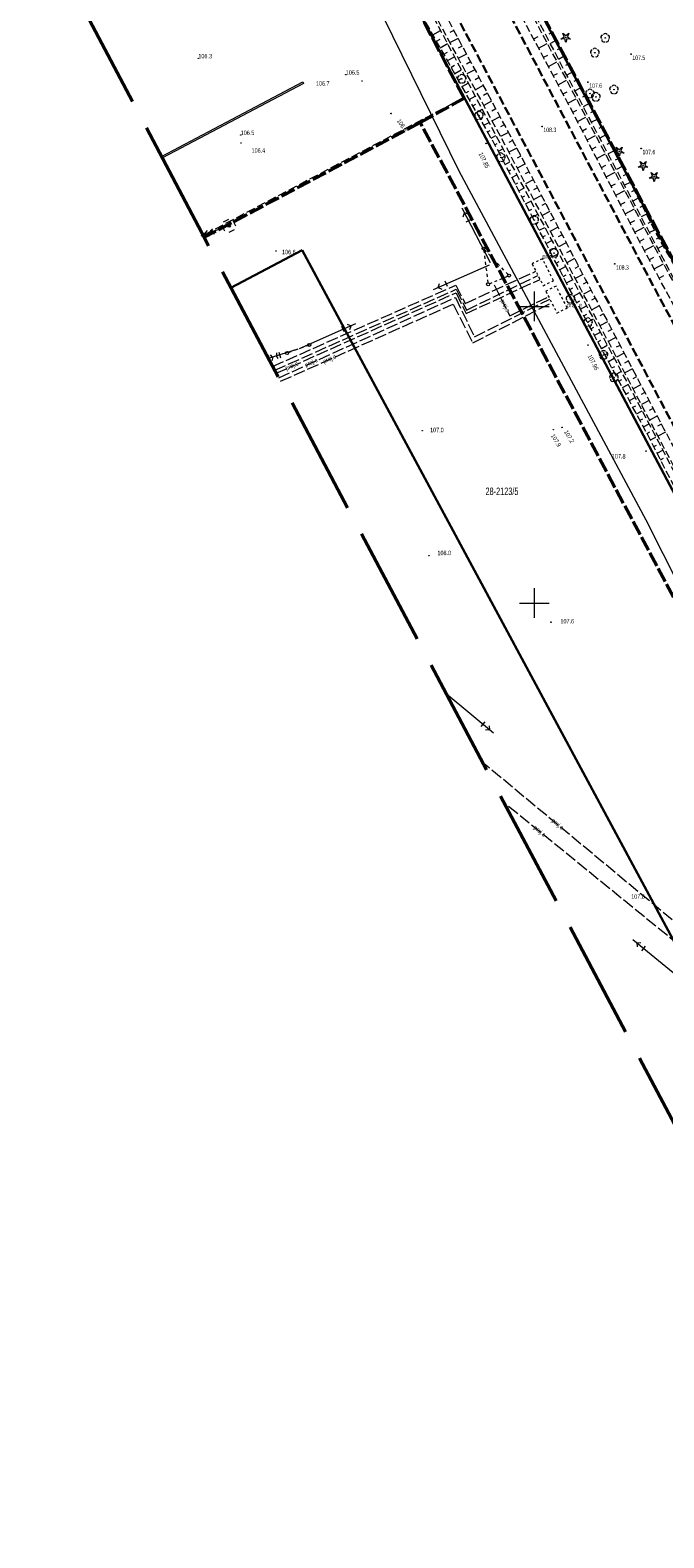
# Model space of a CAD drawing. Header units: metres. Extents: x 7529521 to 7531797, y 5723878 to 5728074.
# Tile 68 of 90: x 7529865 to 7529972, y 5727092 to 5727347. Entities that reach past the tile are written whole.
import ezdxf
from ezdxf.enums import TextEntityAlignment as Align

# ---------------------------------------------------------------- set-up
doc = ezdxf.new("R2010")
doc.units = ezdxf.units.M
for name, pattern in [('11', [3, 2.5, -0.5]), ('2_BUIB02_02', [0]), ('4_SUPE_01', [0]), ('4_SUPE_P_01', [2.5, 2, -0.5]), ('4_SUPT_01', [0]), ('4_SUSM03_02', [0]), ('4_SUUS_P_13', [0.8, 0.4, -0.4]), ('GDE', [0]), ('GUK', [2, 1.5, -0.5]), ('GUZ', [1, 0.5, -0.5]), ('L_0_05', [1.75, 1.25, -0.5]), ('L_0_06', [2, 1.5, -0.5]), ('L_0_09', [2.5, 2, -0.5])]:
    doc.linetypes.add(name, pattern=pattern)
doc.layers.get('0').update_dxf_attribs({"color": 252})
for name, color, linetype, lineweight in [('BUIB_L_1', 252, 'Continuous', 18), ('Dzialki', 80, 'GDE', 30), ('jezdnia', 252, 'L_0_06', 18), ('k', 252, 'Continuous', 18), ('Kontury', 252, 'GUK', 18), ('MPZP', 130, '11', 40), ('Numery_dzialek', 80, 'Continuous', 30), ('OBOP_T_1', 74, 'Continuous', 18), ('RTPW_T_0', 252, 'Continuous', 15), ('RTPW_T_1', 252, 'Continuous', 15), ('skarpa nieumocniona', 252, 'L_0_05', 18), ('SUPE_L_1', 240, '4_SUPE_01', 18), ('SUPE_L_2', 240, '4_SUPE_01', 18), ('SUPP_E_T_2', 240, 'Continuous', 15), ('SUPP_L_2', 240, '4_SUPE_P_01', 18), ('SUPS_E_T_2', 240, 'Continuous', 18), ('SUPS_L_2', 240, '4_SUUS_P_13', 18), ('SUPT_L_0', 30, '4_SUPT_01', 18), ('SUSM_L_4', 252, 'Continuous', 18), ('SUSM_L_5', 252, 'Continuous', 18), ('SUSM_T_3', 252, 'Continuous', 18), ('SUUE_T_0', 7, 'Continuous', 18), ('Uzytki', 252, 'GUZ', 18), ('wysokosci_naturalne', 7, 'Continuous', 18)]:
    doc.layers.add(name, color=color, linetype=linetype, lineweight=lineweight)
doc.layers.add('zakres', color=7, linetype='L_0_09', lineweight=50, true_color=0xff05ff)
doc.styles.get("Standard").update_dxf_attribs({"font": 'arial.ttf'})

# ---------------------------------------------------------------- blocks, each defined once
blk = doc.blocks.new('2_OBOP02_01')
at = {"linetype": 'Continuous'}
blk.add_circle((0, 0), 0.045, dxfattribs=at)
for centre, start, end in [((-0.36, 0.12), 102.1445, 221.86), ((0, 0.38), 30.1401, 149.8599), ((0.36, 0.12), 318.14, 77.8555), ((-0.22, -0.3), 174.1482, 293.8542), ((0.22, -0.3), 246.1458, 5.8518)]:
    blk.add_arc(centre, 0.375, start, end, dxfattribs=at)
blk = doc.blocks.new('2_RTPW02')
at = {"linetype": 'Continuous'}
blk.add_circle((0, 0), 0.045, dxfattribs=at)
blk = doc.blocks.new('2_RTPW01')
at = {"linetype": 'Continuous'}
blk.add_circle((0, 0), 0.045, dxfattribs=at)
blk = doc.blocks.new('4_SUSM04_01')
at = {"linetype": 'Continuous'}
blk.add_circle((0, 0), 0.25, dxfattribs=at)
blk = doc.blocks.new('4_SUUS10')
at = {"linetype": 'Continuous'}
for p, q in [((-1, -0.5), (-1, 0.5)), ((-0.5, 1), (0.5, 1)), ((1, 0.5), (1, -0.5)), ((0.5, -1), (-0.5, -1))]:
    blk.add_line(p, q, dxfattribs=at)
blk.add_circle((0, 0), 0.0326, dxfattribs=at)
blk = doc.blocks.new('OBOP01_01')
at = {"linetype": 'Continuous', "lineweight": 18}
blk.add_hatch(color=0, dxfattribs=at).paths.add_polyline_path([(0, -0.1, 1), (0, 0.1, 1)])
at = {"color": 0, "linetype": 'Continuous', "lineweight": 18, "flags": 128}
blk.add_lwpolyline([(0, -1.74), (-0.35, -0.48), (-1.65, -0.54), (-0.57, 0.18), (-1.02, 1.4), (0, 0.6), (1.02, 1.4), (0.57, 0.18), (1.65, -0.54), (0.35, -0.48), (0, -1.74)], dxfattribs=at)
at = {"color": 0, "linetype": 'Continuous', "lineweight": 18}
blk.add_circle((0, 0), 0.1, dxfattribs=at)
blk = doc.blocks.new('OBOP02_01')
at = {"linetype": 'Continuous', "lineweight": 18}
blk.add_hatch(color=0, dxfattribs=at).paths.add_polyline_path([(0, -0.1, 1), (0, 0.1, 1)])
at = {"color": 0, "linetype": 'Continuous', "lineweight": 18}
blk.add_circle((0, 0), 0.1, dxfattribs=at)
for centre, radius, start, end in [((-0.77, 0.25), 0.7, 101.6336, 222.6627), ((0, 0.8), 0.7, 29.8459, 150.1541), ((0.77, 0.25), 0.7, 317.3373, 78.3664), ((-0.46, -0.64), 0.71, 174.3693, 292.5572), ((0.46, -0.64), 0.71, 247.4428, 5.6307)]:
    blk.add_arc(centre, radius, start, end, dxfattribs=at)
blk = doc.blocks.new('RTPW01')
at = {"linetype": 'Continuous', "lineweight": 13}
blk.add_hatch(color=0, dxfattribs=at).paths.add_polyline_path([(0, -0.09, 1), (0, 0.09, 1)])
at = {"color": 0, "linetype": 'Continuous', "lineweight": 13}
blk.add_circle((0, 0), 0.0906, dxfattribs=at)

msp = doc.modelspace()

# ---------------------------------------------------------------- linework, layer by layer
msp.add_lwpolyline([(7529939.26, 5727226.97), (7529939.26, 5727226.97)])
msp.add_lwpolyline([(7529939.26, 5727226.97), (7529939.26, 5727226.97)])
at = {"layer": 'BUIB_L_1', "linetype": '2_BUIB02_02'}
for p, q in [((7529887.2, 5727325.28), (7529910.98, 5727337.84)), ((7529911.11, 5727337.59), (7529887.34, 5727325.03)), ((7529910.98, 5727337.84), (7529911.11, 5727337.59))]:
    msp.add_line(p, q, dxfattribs=at)
at = {"layer": 'Dzialki'}
for p, q in [((7530026.26, 5727168.86), (7529883.55, 5727438.51)), ((7529949.89, 5727351.73), (7529994.15, 5727268.45)), ((7529898.9, 5727303.12), (7529910.86, 5727309.49)), ((7529910.86, 5727309.49), (7530070.86, 5727011.8))]:
    msp.add_line(p, q, dxfattribs=at)
at = {"layer": 'jezdnia', "color": 251, "lineweight": 30, "flags": 128}
for points in [[(7530249.74, 5726774.91), (7530238.97, 5726795.03), (7530227.73, 5726816.2), (7530211.17, 5726847.69), (7530209.64, 5726850.47), (7530207.76, 5726854.05), (7530192.02, 5726883.78), (7530183.97, 5726898.95), (7530171.46, 5726922.68), (7530157.86, 5726948.23), (7530144.92, 5726972.76), (7530131.87, 5726997.33), (7530119.38, 5727020.86), (7530101.01, 5727055.65), (7530091.95, 5727072.8), (7530088.26, 5727079.82), (7530081.04, 5727093.4), (7530069.61, 5727115.07), (7530057.57, 5727137.9), (7530044.71, 5727162.33), (7530031.59, 5727187.1), (7530018.34, 5727212.06), (7530007.67, 5727232.32), (7529994.99, 5727256.31), (7529991.76, 5727262.47), (7529988.37, 5727268.84), (7529980.42, 5727283.93), (7529967.15, 5727308.88), (7529954.85, 5727332.14), (7529942.09, 5727356.32), (7529930.86, 5727377.61), (7529915.18, 5727407.25), (7529903.89, 5727428.55), (7529894.26, 5727446.69), (7529880.14, 5727473.23)], [(7530242.27, 5726771.9), (7530231.79, 5726791.68), (7530220.68, 5726812.63), (7530202.29, 5726847.46), (7530185.04, 5726879.79), (7530176.71, 5726895.54), (7530164.42, 5726918.67), (7530150.89, 5726944.21), (7530137.74, 5726969.2), (7530124.84, 5726993.45), (7530112.58, 5727016.63), (7530108.22, 5727024.86), (7530105.48, 5727030.02), (7530093.95, 5727051.8), (7530073.89, 5727089.79), (7530062.53, 5727111.3), (7530050.49, 5727134.16), (7530037.72, 5727158.24), (7530024.4, 5727183.4), (7530011.32, 5727208.1), (7530000.48, 5727228.7), (7529987.91, 5727252.49), (7529973.3, 5727280.18), (7529960.06, 5727305.23), (7529947.76, 5727328.46), (7529935.05, 5727352.46), (7529923.63, 5727374.14), (7529908.05, 5727403.56), (7529896.96, 5727424.57), (7529891.02, 5727435.64), (7529887.4, 5727442.66), (7529880.11, 5727456.35), (7529873.09, 5727469.59)]]:
    msp.add_lwpolyline(points, dxfattribs=at)
at = {"layer": 'k', "linetype": 'Continuous', "lineweight": 18, "flags": 128}
for points in [[(7529950, 5727297.5), (7529950, 5727302.5)], [(7529947.5, 5727300), (7529952.5, 5727300)], [(7529950, 5727247.5), (7529950, 5727252.5)], [(7529947.5, 5727250), (7529952.5, 5727250)]]:
    msp.add_lwpolyline(points, dxfattribs=at)
at = {"layer": 'Kontury'}
for p, q in [((7529933.55, 5727344.03), (7529883.55, 5727438.51)), ((7529949.89, 5727351.73), (7529994.15, 5727268.45)), ((7529938.21, 5727335.23), (7529933.55, 5727344.03)), ((7529938.21, 5727335.23), (7529894.22, 5727311.95)), ((7530026.26, 5727168.86), (7529938.21, 5727335.23)), ((7529898.9, 5727303.12), (7529910.86, 5727309.49)), ((7529910.86, 5727309.49), (7530070.86, 5727011.8))]:
    msp.add_line(p, q, dxfattribs=at)
at = {"layer": 'MPZP'}
for points in [[(7529734, 5727757.72), (7529748.65, 5727733.92), (7529757.94, 5727716.34), (7529815.49, 5727609.14), (7529862.66, 5727519.93), (7529885.94, 5727475.22), (7529924.91, 5727399.13), (7529950.08, 5727351.58), (7529994.41, 5727268.31), (7530012.9, 5727233.03), (7530025.43, 5727235.53), (7530024.85, 5727266.42), (7530016.16, 5727335.1)], [(7529930.79, 5727330.98), (7529938.19, 5727335.09), (7529919.77, 5727369.93), (7529878.96, 5727446.93), (7529849.38, 5727502.63), (7529826.25, 5727546.7), (7529777.19, 5727639.72), (7529755.11, 5727681.97)], [(7530187.43, 5726846.62), (7530186.04, 5726849.48), (7530162.25, 5726892.49), (7530099.06, 5727015.36), (7529930.79, 5727330.98), (7529894.38, 5727311.65)]]:
    msp.add_lwpolyline(points, dxfattribs=at)
at = {"layer": 'skarpa nieumocniona', "color": 252, "lineweight": 18, "flags": 128}
for points in [[(7529990.75, 5727270.8), (7529991.1, 5727269.58), (7529989.76, 5727269.69), (7529981.66, 5727284.96), (7529968.42, 5727309.6), (7529956.4, 5727332.85), (7529943.52, 5727357.04), (7529932.32, 5727378.32), (7529916.68, 5727408.01), (7529905.34, 5727429.09), (7529892.28, 5727453.58), (7529881.53, 5727473.69), (7529883.15, 5727474.73), (7529893.81, 5727454.64), (7529907.78, 5727430.14), (7529918.04, 5727408.78), (7529933.92, 5727379.2), (7529945, 5727357.97), (7529957.9, 5727333.39), (7529969.96, 5727310.55), (7529983.13, 5727285.64)], [(7529983.44, 5727285.94), (7529970.26, 5727310.78), (7529958.27, 5727333.6), (7529945.5, 5727358.1), (7529934.19, 5727379.3), (7529918.55, 5727409.13), (7529908.61, 5727430.49), (7529900.32, 5727446.49), (7529894.3, 5727455), (7529884.03, 5727475.04), (7529885.98, 5727473.4), (7529895.32, 5727455.57), (7529905.48, 5727449.97), (7529909.83, 5727431.37), (7529919.57, 5727409.58), (7529935.25, 5727380.05), (7529946.47, 5727357.96), (7529959.36, 5727334.18), (7529971.16, 5727311.05), (7529985.14, 5727286.83), (7529992.81, 5727270.94), (7529992.09, 5727270.12), (7529991.34, 5727270.99)], [(7529893.62, 5727423.01), (7529905.03, 5727401.81), (7529919.97, 5727373.58), (7529931.87, 5727350.91), (7529944.62, 5727326.72), (7529956.98, 5727303.5), (7529970.14, 5727278.63), (7529984.72, 5727250.64), (7529997.32, 5727227.36), (7530008.61, 5727206.09), (7530021.21, 5727181.97), (7530034.96, 5727156.39), (7530047.53, 5727132.51), (7530059.48, 5727109.73), (7530070.64, 5727088.27), (7530090.89, 5727050.03), (7530101.65, 5727028.35), (7530101.41, 5727027.38), (7530100.31, 5727029.44), (7530089.93, 5727049.43), (7530069.8, 5727087.74), (7530058.45, 5727109.15), (7530046.1, 5727131.89), (7530034.11, 5727155.85), (7530019.93, 5727181.53), (7530007.42, 5727205.34), (7529995.44, 5727227.41), (7529983.61, 5727250.06), (7529969.01, 5727278.5), (7529955.89, 5727303.01), (7529943.76, 5727326.51), (7529930.51, 5727350.04), (7529918.58, 5727373.45), (7529903.32, 5727400.53), (7529892.77, 5727422.66), (7529886.54, 5727434.33), (7529887.02, 5727434.73), (7529887.76, 5727434.07)], [(7529895.61, 5727424.12), (7529906.99, 5727402.7), (7529922.29, 5727373.53), (7529933.54, 5727351.9), (7529946.4, 5727327.87), (7529958.63, 5727304.49), (7529971.78, 5727279.42), (7529986.51, 5727251.6), (7529999.11, 5727228.18), (7530010.23, 5727207.17), (7530023.05, 5727182.83), (7530036.72, 5727157.41), (7530049.25, 5727133.51), (7530061.15, 5727110.67), (7530072.48, 5727089.25), (7530092.63, 5727051.03), (7530103.79, 5727029.91), (7530104.03, 5727028.79), (7530102.47, 5727028.89), (7530091.22, 5727050.24), (7530071, 5727088.57), (7530059.88, 5727109.85), (7530047.8, 5727132.76), (7530035.27, 5727156.66), (7530021.63, 5727182.11), (7530008.98, 5727206.48), (7529997.77, 5727227.51), (7529985.05, 5727251.09), (7529970.43, 5727278.88), (7529957.4, 5727303.71), (7529945.12, 5727327.13), (7529932.24, 5727351.06), (7529920.55, 5727373.54), (7529905.36, 5727402.01), (7529894.06, 5727423.19), (7529888.05, 5727434.42), (7529887.99, 5727435.31), (7529889.02, 5727435.54)]]:
    msp.add_lwpolyline(points, close=True, dxfattribs=at)
at = {"layer": 'skarpa nieumocniona', "color": 252, "linetype": 'Continuous', "lineweight": 18, "flags": 128}
for points in [[(7529932.91, 5727345.78), (7529934.19, 5727346.5)], [(7529933.52, 5727344.69), (7529934.15, 5727345.04)], [(7529936.43, 5727346.5), (7529935.76, 5727346.14)], [(7529937.14, 5727345.18), (7529935.79, 5727344.46)], [(7529949.89, 5727345.08), (7529950.62, 5727345.47)], [(7529952.89, 5727346.12), (7529952.44, 5727345.88)], [(7529934.14, 5727343.6), (7529935.36, 5727344.29)], [(7529934.75, 5727342.51), (7529935.35, 5727342.84)], [(7529937.85, 5727343.86), (7529937.18, 5727343.5)], [(7529938.55, 5727342.53), (7529937.22, 5727341.82)], [(7529950.71, 5727343.53), (7529952.17, 5727344.31)], [(7529951.54, 5727341.99), (7529952.26, 5727342.37)], [(7529953.61, 5727344.8), (7529952.69, 5727344.3)], [(7529954.32, 5727343.48), (7529953.85, 5727343.23)], [(7529935.36, 5727341.42), (7529936.53, 5727342.07)], [(7529935.98, 5727340.33), (7529936.54, 5727340.65)], [(7529936.59, 5727339.24), (7529937.69, 5727339.86)], [(7529939.26, 5727341.21), (7529938.59, 5727340.85)], [(7529939.97, 5727339.89), (7529938.64, 5727339.18)], [(7529952.36, 5727340.45), (7529953.79, 5727341.21)], [(7529955.04, 5727342.16), (7529954.08, 5727341.64)], [(7529955.75, 5727340.84), (7529955.26, 5727340.58)], [(7529937.2, 5727338.15), (7529937.74, 5727338.45)], [(7529937.82, 5727337.06), (7529938.86, 5727337.65)], [(7529940.68, 5727338.57), (7529940.01, 5727338.21)], [(7529953.18, 5727338.9), (7529953.89, 5727339.28)], [(7529954, 5727337.36), (7529955.42, 5727338.11)], [(7529956.47, 5727339.52), (7529955.46, 5727338.98)], [(7529957.18, 5727338.21), (7529956.67, 5727337.93)], [(7529938.43, 5727335.97), (7529938.94, 5727336.26)], [(7529939.04, 5727334.88), (7529940.03, 5727335.44)], [(7529941.38, 5727337.24), (7529940.06, 5727336.53)], [(7529942.09, 5727335.92), (7529941.43, 5727335.57)], [(7529954.83, 5727335.81), (7529955.53, 5727336.19)], [(7529955.65, 5727334.27), (7529957.05, 5727335.01)], [(7529957.9, 5727336.89), (7529956.85, 5727336.32)], [(7529958.61, 5727335.57), (7529958.08, 5727335.28)], [(7529939.66, 5727333.8), (7529940.13, 5727334.06)], [(7529940.27, 5727332.71), (7529941.19, 5727333.23)], [(7529942.8, 5727334.6), (7529941.48, 5727333.89)], [(7529943.51, 5727333.28), (7529942.85, 5727332.92)], [(7529956.47, 5727332.72), (7529957.17, 5727333.08)], [(7529959.32, 5727334.25), (7529958.24, 5727333.66)], [(7529960.01, 5727332.91), (7529959.46, 5727332.64)], [(7529940.88, 5727331.62), (7529941.33, 5727331.87)], [(7529941.5, 5727330.53), (7529942.36, 5727331.01)], [(7529942.11, 5727329.44), (7529942.53, 5727329.67)], [(7529944.21, 5727331.95), (7529942.9, 5727331.25)], [(7529944.92, 5727330.63), (7529944.27, 5727330.28)], [(7529957.27, 5727331.17), (7529958.69, 5727331.9)], [(7529958.08, 5727329.61), (7529958.79, 5727329.98)], [(7529960.69, 5727331.58), (7529959.62, 5727331.03)], [(7529961.37, 5727330.24), (7529960.84, 5727329.97)], [(7529942.73, 5727328.35), (7529943.53, 5727328.8)], [(7529943.34, 5727327.26), (7529943.72, 5727327.48)], [(7529945.63, 5727329.31), (7529944.32, 5727328.61)], [(7529946.34, 5727327.99), (7529945.69, 5727327.64)], [(7529958.88, 5727328.06), (7529960.32, 5727328.8)], [(7529962.05, 5727328.91), (7529961.01, 5727328.38)], [(7529962.73, 5727327.57), (7529962.22, 5727327.31)], [(7529943.94, 5727326.17), (7529944.71, 5727326.56)], [(7529944.51, 5727325.05), (7529944.9, 5727325.26)], [(7529947.03, 5727326.66), (7529945.72, 5727325.97)], [(7529947.73, 5727325.33), (7529947.08, 5727324.99)], [(7529959.69, 5727326.5), (7529960.41, 5727326.88)], [(7529960.49, 5727324.95), (7529961.96, 5727325.71)], [(7529963.42, 5727326.23), (7529962.41, 5727325.72)], [(7529964.1, 5727324.9), (7529963.6, 5727324.64)], [(7529945.09, 5727323.94), (7529945.88, 5727324.35)], [(7529945.66, 5727322.83), (7529946.06, 5727323.04)], [(7529946.23, 5727321.72), (7529947.06, 5727322.15)], [(7529948.42, 5727324), (7529947.12, 5727323.31)], [(7529949.12, 5727322.67), (7529948.47, 5727322.33)], [(7529961.29, 5727323.39), (7529962.03, 5727323.78)], [(7529962.1, 5727321.84), (7529963.59, 5727322.61)], [(7529964.78, 5727323.56), (7529963.81, 5727323.06)], [(7529965.46, 5727322.22), (7529964.98, 5727321.98)], [(7529946.81, 5727320.61), (7529947.23, 5727320.83)], [(7529947.38, 5727319.5), (7529948.23, 5727319.94)], [(7529949.82, 5727321.34), (7529948.51, 5727320.66)], [(7529950.51, 5727320.01), (7529949.86, 5727319.67)], [(7529962.9, 5727320.29), (7529963.65, 5727320.68)], [(7529963.7, 5727318.73), (7529965.23, 5727319.52)], [(7529966.14, 5727320.89), (7529965.2, 5727320.41)], [(7529966.82, 5727319.55), (7529966.36, 5727319.32)], [(7529947.95, 5727318.39), (7529948.39, 5727318.61)], [(7529948.53, 5727317.28), (7529949.41, 5727317.73)], [(7529951.21, 5727318.68), (7529949.9, 5727318)], [(7529951.9, 5727317.35), (7529951.25, 5727317.01)], [(7529964.51, 5727317.18), (7529965.28, 5727317.57)], [(7529967.5, 5727318.22), (7529966.6, 5727317.75)], [(7529949.1, 5727316.17), (7529949.55, 5727316.4)], [(7529949.67, 5727315.06), (7529950.58, 5727315.52)], [(7529952.6, 5727316.02), (7529951.3, 5727315.34)], [(7529953.29, 5727314.69), (7529952.64, 5727314.35)], [(7529965.31, 5727315.62), (7529966.86, 5727316.42)], [(7529966.12, 5727314.07), (7529966.9, 5727314.47)], [(7529968.19, 5727316.88), (7529967.74, 5727316.65)], [(7529968.87, 5727315.54), (7529967.99, 5727315.1)], [(7529950.25, 5727313.95), (7529950.71, 5727314.18)], [(7529950.82, 5727312.84), (7529951.75, 5727313.32)], [(7529951.39, 5727311.72), (7529951.87, 5727311.97)], [(7529953.99, 5727313.37), (7529952.69, 5727312.69)], [(7529954.68, 5727312.04), (7529954.03, 5727311.7)], [(7529966.92, 5727312.51), (7529968.5, 5727313.33)], [(7529969.55, 5727314.21), (7529969.12, 5727313.99)], [(7529970.23, 5727312.87), (7529969.39, 5727312.44)], [(7529951.96, 5727310.61), (7529952.93, 5727311.11)], [(7529952.54, 5727309.5), (7529953.03, 5727309.75)], [(7529955.38, 5727310.71), (7529954.08, 5727310.03)], [(7529956.07, 5727309.38), (7529955.43, 5727309.04)], [(7529967.72, 5727310.96), (7529968.52, 5727311.37)], [(7529968.53, 5727309.41), (7529970.12, 5727310.26)], [(7529970.91, 5727311.53), (7529970.5, 5727311.32)], [(7529971.64, 5727310.22), (7529970.81, 5727309.74)], [(7529953.11, 5727308.39), (7529954.1, 5727308.9)], [(7529953.68, 5727307.28), (7529954.19, 5727307.54)], [(7529956.77, 5727308.05), (7529955.47, 5727307.37)], [(7529969.36, 5727307.86), (7529970.15, 5727308.29)], [(7529970.19, 5727306.32), (7529971.75, 5727307.16)], [(7529954.26, 5727306.17), (7529955.27, 5727306.7)], [(7529954.83, 5727305.06), (7529955.35, 5727305.33)], [(7529955.4, 5727303.95), (7529956.45, 5727304.49)], [(7529957.46, 5727306.72), (7529956.82, 5727306.38)], [(7529958.16, 5727305.39), (7529956.87, 5727304.72)], [(7529971.02, 5727304.78), (7529971.79, 5727305.2)], [(7529955.98, 5727302.84), (7529956.5, 5727303.12)], [(7529956.57, 5727301.74), (7529957.61, 5727302.3)], [(7529958.85, 5727304.06), (7529958.21, 5727303.72)], [(7529959.55, 5727302.73), (7529958.26, 5727302.06)], [(7529957.16, 5727300.64), (7529957.68, 5727300.91)], [(7529957.75, 5727299.53), (7529958.78, 5727300.09)], [(7529960.25, 5727301.4), (7529959.6, 5727301.07)], [(7529960.94, 5727300.08), (7529959.66, 5727299.4)], [(7529958.34, 5727298.43), (7529958.85, 5727298.71)], [(7529958.93, 5727297.33), (7529959.95, 5727297.88)], [(7529961.64, 5727298.75), (7529961, 5727298.41)], [(7529962.34, 5727297.42), (7529961.05, 5727296.75)], [(7529959.52, 5727296.23), (7529960.03, 5727296.5)], [(7529960.11, 5727295.13), (7529961.12, 5727295.67)], [(7529960.7, 5727294.02), (7529961.2, 5727294.29)], [(7529963.03, 5727296.09), (7529962.39, 5727295.75)], [(7529963.73, 5727294.76), (7529962.45, 5727294.09)], [(7529961.29, 5727292.92), (7529962.29, 5727293.46)], [(7529961.88, 5727291.82), (7529962.38, 5727292.09)], [(7529964.43, 5727293.43), (7529963.79, 5727293.1)], [(7529965.12, 5727292.11), (7529963.84, 5727291.43)], [(7529962.47, 5727290.72), (7529963.46, 5727291.25)], [(7529963.06, 5727289.62), (7529963.55, 5727289.88)], [(7529963.65, 5727288.51), (7529964.63, 5727289.04)], [(7529965.82, 5727290.78), (7529965.18, 5727290.44)], [(7529966.52, 5727289.45), (7529965.24, 5727288.78)], [(7529964.24, 5727287.41), (7529964.73, 5727287.67)], [(7529964.83, 5727286.31), (7529965.8, 5727286.83)], [(7529967.21, 5727288.12), (7529966.57, 5727287.79)], [(7529967.91, 5727286.79), (7529966.63, 5727286.12)], [(7529965.42, 5727285.21), (7529965.9, 5727285.47)], [(7529966.01, 5727284.11), (7529966.97, 5727284.62)], [(7529968.61, 5727285.46), (7529967.97, 5727285.13)], [(7529969.31, 5727284.14), (7529968.03, 5727283.46)], [(7529966.6, 5727283.01), (7529967.08, 5727283.26)], [(7529967.19, 5727281.9), (7529968.14, 5727282.41)], [(7529970, 5727282.81), (7529969.36, 5727282.47)], [(7529970.7, 5727281.48), (7529969.42, 5727280.81)], [(7529967.78, 5727280.8), (7529968.25, 5727281.05)], [(7529968.37, 5727279.7), (7529969.31, 5727280.2)], [(7529968.96, 5727278.6), (7529969.43, 5727278.85)], [(7529971.4, 5727280.15), (7529970.76, 5727279.82)], [(7529969.54, 5727277.49), (7529970.48, 5727277.97)], [(7529970.11, 5727276.37), (7529970.58, 5727276.62)], [(7529972.09, 5727278.82), (7529970.82, 5727278.15)], [(7529970.68, 5727275.26), (7529971.64, 5727275.76)], [(7529971.25, 5727274.15), (7529971.73, 5727274.4)]]:
    msp.add_lwpolyline(points, dxfattribs=at)
at = {"layer": 'SUPE_L_1', "linetype": '4_SUPE_01'}
for p, q in [((7529942.59, 5727307.33), (7529937.84, 5727316.53)), ((7529938.01, 5727315.1), (7529938.23, 5727315.76)), ((7529938.9, 5727315.56), (7529938.23, 5727315.76)), ((7529939.36, 5727314.67), (7529938.47, 5727314.21)), ((7529933, 5727302.84), (7529942.47, 5727307.01)), ((7529933.78, 5727303.19), (7529934.03, 5727303.84)), ((7529933.78, 5727303.19), (7529934.43, 5727302.93)), ((7529935.35, 5727303.33), (7529934.95, 5727304.25)), ((7529910.45, 5727292.93), (7529919.92, 5727297.1)), ((7529918.49, 5727297.01), (7529919.14, 5727296.75)), ((7529918.89, 5727296.1), (7529919.14, 5727296.75)), ((7529917.97, 5727295.69), (7529917.57, 5727296.61)), ((7529905.17, 5727291.72), (7529905.48, 5727290.77)), ((7529905.88, 5727291.42), (7529905.55, 5727291.84)), ((7529910.13, 5727292.8), (7529906.21, 5727291.53)), ((7529906.57, 5727292.17), (7529906.54, 5727291.64)), ((7529906.87, 5727291.22), (7529906.54, 5727291.64)), ((7529906.94, 5727292.29), (7529907.25, 5727291.34)), ((7529906.21, 5727291.53), (7529905.22, 5727291.21)), ((7529905.88, 5727291.42), (7529905.85, 5727290.89)), ((7529943.14, 5727228.06), (7529935.17, 5727234.67)), ((7529941.65, 5727229.95), (7529941.01, 5727229.18)), ((7529942.48, 5727228.61), (7529941.78, 5727228.54)), ((7529942.48, 5727228.61), (7529942.42, 5727229.31)), ((7529966.58, 5727193.27), (7529974.59, 5727186.71)), ((7529967.25, 5727192.72), (7529967.94, 5727192.8)), ((7529967.25, 5727192.72), (7529967.31, 5727192.03)), ((7529968.08, 5727191.39), (7529968.72, 5727192.17))]:
    msp.add_line(p, q, dxfattribs=at)
at = {"layer": 'SUPE_L_2', "linetype": '4_SUPE_01'}
for p, q in [((7529898.32, 5727313.5), (7529893.83, 5727311.86)), ((7529894.87, 5727312.77), (7529894.14, 5727311.97)), ((7529895.21, 5727311.83), (7529894.14, 5727311.97)), ((7529895.76, 5727313.1), (7529895.04, 5727312.3)), ((7529896.11, 5727312.16), (7529895.04, 5727312.3))]:
    msp.add_line(p, q, dxfattribs=at)
at = {"layer": 'SUPP_L_2', "linetype": '4_SUPE_P_01'}
for p, q in [((7529938.36, 5727300.51), (7529950.27, 5727305.92)), ((7529938.5, 5727298.79), (7529950.95, 5727304.56)), ((7529938.57, 5727299.37), (7529950.61, 5727305.22)), ((7529905.91, 5727289.89), (7529936.78, 5727303.57)), ((7529906.26, 5727289.23), (7529936.85, 5727302.89)), ((7529906.53, 5727288.72), (7529936.82, 5727302.31)), ((7529936.78, 5727303.57), (7529938.36, 5727300.51)), ((7529936.82, 5727302.31), (7529938.5, 5727298.79)), ((7529936.85, 5727302.89), (7529938.57, 5727299.37)), ((7529943.21, 5727303.62), (7529945.88, 5727298.39)), ((7529906.93, 5727287.96), (7529936.69, 5727301.52)), ((7529907.25, 5727287.37), (7529936.34, 5727300.39)), ((7529936.34, 5727300.39), (7529939.62, 5727293.87)), ((7529936.69, 5727301.52), (7529939.92, 5727294.87)), ((7529939.62, 5727293.87), (7529952.93, 5727300.6)), ((7529939.92, 5727294.87), (7529952.62, 5727301.22)), ((7529945.88, 5727298.39), (7529952.39, 5727301.65)), ((7529978.99, 5727191.78), (7529941.29, 5727223.13)), ((7529976.28, 5727190.79), (7529944.9, 5727216.33))]:
    msp.add_line(p, q, dxfattribs=at)
at = {"layer": 'SUPS_L_2', "linetype": '4_SUUS_P_13'}
for p, q in [((7529951.35, 5727308.04), (7529949.62, 5727307.16)), ((7529949.62, 5727307.16), (7529951.49, 5727303.49)), ((7529953.22, 5727304.37), (7529951.35, 5727308.04)), ((7529951.49, 5727303.49), (7529953.22, 5727304.37)), ((7529953.66, 5727303.43), (7529951.93, 5727302.55)), ((7529951.93, 5727302.55), (7529953.81, 5727298.88)), ((7529955.53, 5727299.76), (7529953.66, 5727303.43)), ((7529953.81, 5727298.88), (7529955.53, 5727299.76))]:
    msp.add_line(p, q, dxfattribs=at)
at = {"layer": 'SUPT_L_0', "linetype": '4_SUPT_01'}
for p, q in [((7529937.36, 5727322.8), (7529919.59, 5727358.89)), ((7529968.81, 5727263.98), (7529937.36, 5727322.8)), ((7529992.83, 5727216.29), (7529968.81, 5727263.98))]:
    msp.add_line(p, q, dxfattribs=at)
at = {"layer": 'SUSM_L_4', "linetype": '4_SUSM03_02'}
for p, q in [((7529908.58, 5727292.24), (7529909.05, 5727292.41)), ((7529909.57, 5727292.6), (7529910.1, 5727292.79)), ((7529910.62, 5727292.98), (7529911.15, 5727293.17)), ((7529911.62, 5727293.34), (7529912.09, 5727293.51))]:
    msp.add_line(p, q, dxfattribs=at)
for centre in [(7529908.34, 5727292.15), (7529912.09, 5727293.51)]:
    msp.add_circle(centre, 0.25, dxfattribs=at)
at = {"layer": 'SUSM_L_5', "color": 240, "linetype": '4_SUSM03_02'}
for p, q in [((7529941.46, 5727309.5), (7529941.52, 5727309.01)), ((7529941.95, 5727309.21), (7529941.6, 5727309.57)), ((7529941.59, 5727308.5), (7529941.65, 5727307.99)), ((7529941.72, 5727307.49), (7529941.78, 5727306.98)), ((7529942.66, 5727308.46), (7529942.29, 5727308.84)), ((7529943.39, 5727307.68), (7529943.03, 5727308.07)), ((7529944.13, 5727306.91), (7529943.76, 5727307.29)), ((7529941.85, 5727306.48), (7529941.91, 5727305.97)), ((7529941.98, 5727305.47), (7529942.04, 5727304.96)), ((7529942.11, 5727304.46), (7529942.17, 5727303.97)), ((7529943.32, 5727304.19), (7529943.74, 5727304.36)), ((7529944.17, 5727304.54), (7529944.6, 5727304.72)), ((7529944.87, 5727306.13), (7529944.5, 5727306.52)), ((7529945.06, 5727304.91), (7529945.52, 5727305.1)), ((7529945.58, 5727305.38), (7529945.23, 5727305.74)), ((7529942.43, 5727303.82), (7529942.89, 5727304.01))]:
    msp.add_line(p, q, dxfattribs=at)
at = {"layer": 'SUSM_L_5', "linetype": '4_SUSM03_02'}
for centre in [(7529941.43, 5727309.75), (7529941.43, 5727309.75), (7529945.75, 5727305.2), (7529945.75, 5727305.2), (7529942.2, 5727303.72), (7529942.2, 5727303.72)]:
    msp.add_circle(centre, 0.25, dxfattribs=at)
at = {"layer": 'Uzytki'}
for p, q in [((7529883.55, 5727438.51), (7529933.55, 5727344.03)), ((7529994.15, 5727268.45), (7529924.75, 5727399.03)), ((7529933.55, 5727344.03), (7529938.21, 5727335.23)), ((7529938.21, 5727335.23), (7530026.26, 5727168.86))]:
    msp.add_line(p, q, dxfattribs=at)
at = {"layer": 'wysokosci_naturalne', "color": 252}
for p in [(7529966.29, 5727342.52), (7529959.02, 5727337.82), (7529951.3, 5727330.35), (7529967.99, 5727326.62), (7529963.53, 5727307.16)]:
    msp.add_point(p, dxfattribs=at)
at = {"layer": 'zakres', "color": 210, "lineweight": 50, "ltscale": 10}
msp.add_lwpolyline([(7530152.66, 5726824.25), (7529893.98, 5727312.41), (7529655.25, 5727765.72), (7529520.83, 5728019.58), (7529624.44, 5728074.21), (7529680.51, 5727967.68), (7529859.76, 5727632.54), (7529930.53, 5727498.32), (7530038.61, 5727292.3), (7530118.22, 5727141.23), (7530175.57, 5727034.73), (7530261.4, 5726875.73), (7530322.6, 5726755.46)], dxfattribs=at)

# ---------------------------------------------------------------- block references
at = {"color": 74, "linetype": 'Continuous', "xscale": 0.5, "yscale": 0.5, "zscale": 0.5}
for name, p in [('OBOP01_01', (7529955.28, 5727345.34)), ('OBOP02_01', (7529961.94, 5727345.25)), ('OBOP02_01', (7529960.19, 5727342.76)), ('OBOP02_01', (7529963.41, 5727336.55)), ('OBOP02_01', (7529959.37, 5727335.87)), ('OBOP02_01', (7529960.37, 5727335.31)), ('OBOP01_01', (7529964.3, 5727326.12)), ('OBOP01_01', (7529968.31, 5727323.71)), ('OBOP01_01', (7529970.18, 5727321.86))]:
    msp.add_blockref(name, p, dxfattribs=at)
at = {"layer": 'OBOP_T_1', "color": 74}
for p in [(7529937.77, 5727338.35), (7529940.67, 5727332.19), (7529944.36, 5727325.11), (7529949.98, 5727314.54), (7529953.31, 5727308.98), (7529956.08, 5727301.25), (7529959.04, 5727297.31), (7529961.64, 5727291.81), (7529963.41, 5727288.02)]:
    msp.add_blockref('2_OBOP02_01', p, dxfattribs=at)
at = {"layer": 'RTPW_T_0'}
for p in [(7529893.4, 5727341.81), (7529918.24, 5727339.06), (7529920.96, 5727337.99), (7529925.87, 5727332.51), (7529900.54, 5727328.89), (7529900.58, 5727327.55), (7529906.46, 5727309.33), (7529931.11, 5727279.06), (7529953.2, 5727279.22), (7529954.67, 5727279.59), (7529968.82, 5727275.61), (7529932.24, 5727257.99), (7529952.8, 5727246.77), (7529963.85, 5727200.92)]:
    msp.add_blockref('2_RTPW01', p, dxfattribs=at)
at = {"layer": 'RTPW_T_1'}
for p in [(7529941.88, 5727327.47), (7529959.04, 5727293.48)]:
    msp.add_blockref('2_RTPW02', p, dxfattribs=at)
at = {"layer": 'SUSM_T_3'}
msp.add_blockref('4_SUSM04_01', (7529898.54, 5727313.58), dxfattribs=at)
at = {"layer": 'SUUE_T_0', "rotation": 26.78668051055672}
msp.add_blockref('4_SUUS10', (7529898.54, 5727313.58), dxfattribs=at)
at = {"layer": 'wysokosci_naturalne', "color": 252, "linetype": 'Continuous', "xscale": 0.5, "yscale": 0.5, "zscale": 0.5}
for p in [(7529966.29, 5727342.52), (7529959.02, 5727337.82), (7529951.3, 5727330.35), (7529967.99, 5727326.62), (7529963.53, 5727307.16)]:
    msp.add_blockref('RTPW01', p, dxfattribs=at)

# ---------------------------------------------------------------- texts
at = {"layer": 'Numery_dzialek', "width": 0.7}
msp.add_text('28-2123/5', height=1.26, dxfattribs=at).set_placement((7529941.77, 5727269.46), align=Align.TOP_LEFT)
at = {"layer": 'RTPW_T_0', "width": 0.7}
for s, p in [('106.3', (7529893.4, 5727341.81)), ('106.5', (7529918.24, 5727339.06)), ('106.5', (7529900.54, 5727328.89)), ('106.6', (7529907.5, 5727308.79)), ('107.0', (7529932.44, 5727278.79)), ('107.6', (7529954.39, 5727246.56)), ('107.8', (7529966.31, 5727200.16))]:
    msp.add_text(s, height=0.75, dxfattribs=at).set_placement(p)
for s, rotation, p in [('106.7', 0.56, (7529913.21, 5727337.2)), ('106.8', 304.24, (7529926.8, 5727331.26)), ('106.4', 0.56, (7529902.37, 5727325.9)), ('107.2', 301.12, (7529954.96, 5727278.84)), ('107.9', 300.79, (7529952.75, 5727278.21)), ('107.8', 359.32, (7529963.06, 5727274.38)), ('108.0', 0.67, (7529933.68, 5727258.05))]:
    msp.add_text(s, height=0.75, rotation=rotation, dxfattribs=at).set_placement(p)
at = {"layer": 'RTPW_T_1', "width": 0.7}
for s, rotation, p in [('107.85', 295.77, (7529940.58, 5727325.73)), ('107.96', 297.19, (7529958.94, 5727291.63))]:
    msp.add_text(s, height=0.75, rotation=rotation, dxfattribs=at).set_placement(p)
at = {"layer": 'SUPP_E_T_2', "width": 0.7}
for rotation, p in [(297.0451, (7529945.02, 5727300.07)), (24.1186, (7529915.54, 5727291.08)), (23.8602, (7529909.18, 5727289.9)), (24.4949, (7529912.46, 5727290.48)), (320.2543, (7529953.88, 5727212.66)), (320.8666, (7529950.86, 5727211.47))]:
    msp.add_text('proj.e', height=0.75, rotation=rotation, dxfattribs=at).set_placement(p, align=Align.MIDDLE)
at = {"layer": 'SUPS_E_T_2', "width": 0.7}
for p in [(7529951.35, 5727308.04), (7529955.48, 5727299.85)]:
    msp.add_text('proj. e', height=0.75, dxfattribs=at).set_placement(p)
at = {"layer": 'wysokosci_naturalne', "color": 252, "lineweight": 15, "width": 0.66}
for s, p in [('107.5', (7529966.51, 5727341.54)), ('107.6', (7529959.24, 5727336.85)), ('108.3', (7529951.52, 5727329.38)), ('107.6', (7529968.21, 5727325.64)), ('108.3', (7529963.75, 5727306.19))]:
    msp.add_text(s, height=0.75, dxfattribs=at).set_placement(p)

doc.saveas('drawing.dxf')
